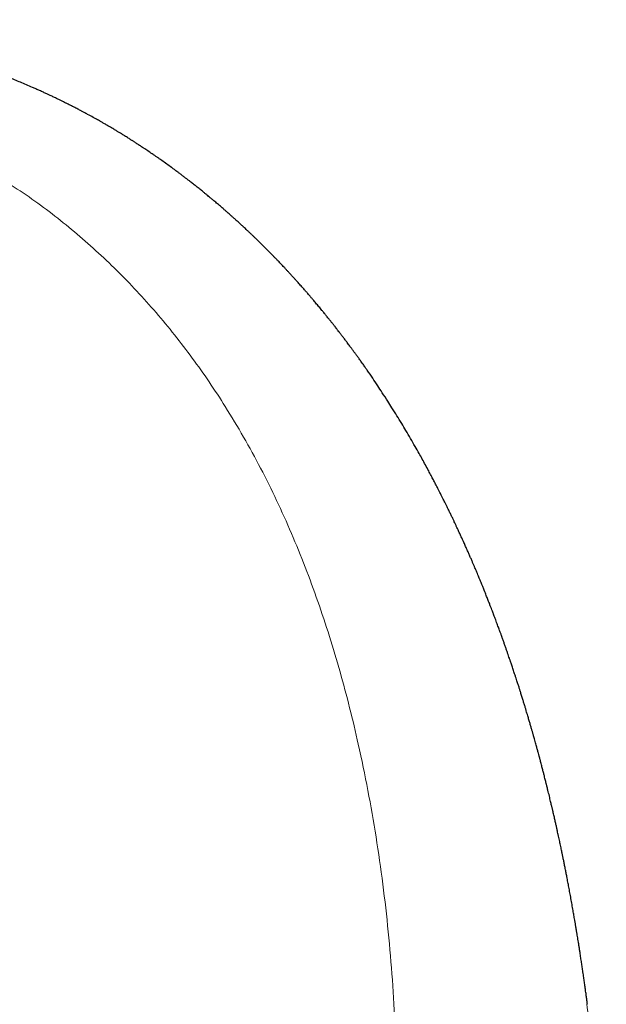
# Model space of a CAD drawing. Header units: millimetres. Extents: x 8 to 536, y 12 to 375.
# Tile 37 of 114: x 497 to 505, y 180 to 194. Entities that reach past the tile are written whole.
import ezdxf

# ---------------------------------------------------------------- set-up
doc = ezdxf.new("R2010")
doc.units = ezdxf.units.MM

msp = doc.modelspace()

# ---------------------------------------------------------------- linework, layer by layer
at = {"color": 7, "linetype": 'Continuous', "lineweight": 30}
for points, knots in [([(497.932, 192.925), (497.919, 192.932), (497.895, 192.946), (497.861, 192.966), (497.832, 192.982), (497.808, 192.995), (497.789, 193.006), (497.751, 193.027), (497.71, 193.049), (497.668, 193.072), (497.645, 193.084), (497.626, 193.095), (497.608, 193.104), (497.589, 193.114), (497.566, 193.126), (497.539, 193.14), (497.51, 193.155), (497.479, 193.171), (497.449, 193.186), (497.423, 193.2), (497.401, 193.21), (497.383, 193.219), (497.362, 193.23), (497.333, 193.245), (497.294, 193.263), (497.25, 193.285), (497.203, 193.307), (497.158, 193.328), (497.114, 193.349), (497.067, 193.371), (497.016, 193.394), (496.965, 193.417), (496.903, 193.444), (496.83, 193.476), (496.746, 193.511), (496.661, 193.546), (496.572, 193.583), (496.502, 193.61), (496.452, 193.63), (496.426, 193.639), (496.402, 193.649), (496.378, 193.658), (496.353, 193.667), (496.324, 193.678), (496.292, 193.69), (496.256, 193.703), (496.218, 193.717), (496.18, 193.73), (496.147, 193.742), (496.12, 193.751), (496.094, 193.76), (496.063, 193.771), (496.025, 193.784), (495.982, 193.798), (495.94, 193.812), (495.899, 193.826), (495.863, 193.837), (495.836, 193.846), (495.815, 193.853), (495.796, 193.859), (495.774, 193.866), (495.748, 193.874), (495.718, 193.883), (495.688, 193.892), (495.657, 193.901), (495.628, 193.91), (495.602, 193.918), (495.582, 193.924), (495.565, 193.929), (495.548, 193.933), (495.529, 193.939), (495.502, 193.946), (495.467, 193.956), (495.423, 193.969), (495.374, 193.982), (495.329, 193.994), (495.291, 194.004), (495.265, 194.011), (495.242, 194.017), (495.217, 194.024), (495.188, 194.031), (495.157, 194.039), (495.122, 194.047), (495.086, 194.056), (495.05, 194.065), (495.016, 194.073), (494.988, 194.08), (494.958, 194.086), (494.924, 194.094), (494.883, 194.104), (494.838, 194.113), (494.794, 194.123), (494.751, 194.132), (494.709, 194.141), (494.655, 194.152), (494.589, 194.165), (494.509, 194.181), (494.427, 194.196), (494.358, 194.208), (494.305, 194.218), (494.269, 194.224), (494.235, 194.229), (494.204, 194.234), (494.176, 194.239), (494.148, 194.243), (494.116, 194.248), (494.078, 194.254), (494.037, 194.26), (493.995, 194.267), (493.955, 194.272), (493.921, 194.277), (493.894, 194.281), (493.87, 194.284), (493.841, 194.288), (493.801, 194.293), (493.752, 194.299), (493.701, 194.305), (493.655, 194.311), (493.616, 194.315), (493.584, 194.319), (493.556, 194.322), (493.527, 194.325), (493.491, 194.329), (493.448, 194.333), (493.403, 194.337), (493.357, 194.342), (493.315, 194.345), (493.28, 194.348), (493.253, 194.351), (493.232, 194.352), (493.211, 194.354), (493.188, 194.356), (493.161, 194.358), (493.131, 194.36), (493.1, 194.362), (493.068, 194.365), (493.036, 194.367), (493.008, 194.369), (492.987, 194.37), (492.968, 194.371), (492.95, 194.372), (492.925, 194.374), (492.89, 194.376), (492.846, 194.378), (492.797, 194.38), (492.752, 194.382), (492.713, 194.384), (492.685, 194.385), (492.664, 194.386), (492.647, 194.386), (492.631, 194.387), (492.609, 194.388), (492.58, 194.389), (492.542, 194.39), (492.504, 194.391), (492.467, 194.392), (492.432, 194.392), (492.398, 194.393), (492.368, 194.393), (492.341, 194.394), (492.315, 194.394), (492.289, 194.394), (492.258, 194.394), (492.223, 194.395), (492.183, 194.395), (492.143, 194.395), (492.103, 194.394), (492.065, 194.394), (492.033, 194.394), (492.004, 194.394), (491.976, 194.393), (491.944, 194.393), (491.909, 194.392), (491.854, 194.391), (491.783, 194.389), (491.699, 194.387), (491.614, 194.383), (491.528, 194.38), (491.439, 194.375), (491.353, 194.371), (491.271, 194.366), (491.185, 194.36), (491.093, 194.353), (490.993, 194.345), (490.894, 194.337), (490.809, 194.329), (490.738, 194.322), (490.676, 194.316), (490.611, 194.309), (490.549, 194.302), (490.486, 194.295), (490.423, 194.288), (490.354, 194.279), (490.283, 194.27), (490.213, 194.261), (490.146, 194.252), (490.08, 194.243), (490.011, 194.233), (489.949, 194.224), (489.897, 194.216), (489.859, 194.21), (489.825, 194.205), (489.793, 194.2), (489.758, 194.194), (489.718, 194.188), (489.676, 194.181), (489.625, 194.172), (489.57, 194.163), (489.51, 194.153), (489.453, 194.142), (489.391, 194.131), (489.323, 194.119), (489.249, 194.105), (489.176, 194.091), (489.107, 194.077), (489.037, 194.063), (488.924, 194.04), (488.771, 194.007), (488.572, 193.962), (488.379, 193.917), (488.178, 193.867), (488.036, 193.831), (487.944, 193.807), (487.912, 193.798), (487.878, 193.789), (487.842, 193.779), (487.801, 193.768), (487.76, 193.757), (487.719, 193.746), (487.68, 193.735), (487.642, 193.724), (487.608, 193.714), (487.581, 193.707), (487.559, 193.701), (487.538, 193.695), (487.512, 193.687), (487.48, 193.678), (487.442, 193.667), (487.406, 193.656), (487.371, 193.646), (487.34, 193.637), (487.307, 193.627), (487.275, 193.618), (487.248, 193.609), (487.222, 193.602), (487.195, 193.594), (487.16, 193.583), (487.117, 193.57), (487.069, 193.555), (487.018, 193.539), (486.967, 193.523), (486.913, 193.506), (486.861, 193.489), (486.811, 193.473), (486.768, 193.459), (486.728, 193.446), (486.692, 193.434), (486.655, 193.422), (486.621, 193.411), (486.585, 193.399), (486.548, 193.386), (486.51, 193.373), (486.474, 193.361), (486.443, 193.351), (486.415, 193.341), (486.388, 193.332), (486.36, 193.322), (486.327, 193.311), (486.279, 193.294), (486.215, 193.271), (486.151, 193.249), (486.102, 193.231), (486.072, 193.22), (486.049, 193.212), (486.027, 193.204), (486.002, 193.195), (485.967, 193.182), (485.926, 193.167), (485.881, 193.15), (485.835, 193.133), (485.79, 193.117), (485.746, 193.1), (485.704, 193.084), (485.667, 193.07), (485.64, 193.06), (485.621, 193.052), (485.607, 193.047), (485.59, 193.041), (485.568, 193.032), (485.541, 193.022), (485.512, 193.01), (485.472, 192.995), (485.424, 192.976), (485.372, 192.956), (485.327, 192.938), (485.287, 192.922), (485.256, 192.909), (485.229, 192.898), (485.204, 192.888), (485.173, 192.876), (485.136, 192.861), (485.098, 192.845), (485.062, 192.83), (485.019, 192.813), (484.972, 192.793), (484.922, 192.772), (484.878, 192.754), (484.845, 192.74), (484.822, 192.73), (484.807, 192.724), (484.794, 192.718), (484.782, 192.713), (484.77, 192.708), (484.756, 192.702), (484.737, 192.694), (484.713, 192.684), (484.687, 192.673), (484.659, 192.661), (484.625, 192.646), (484.585, 192.629), (484.538, 192.608), (484.494, 192.589), (484.454, 192.571), (484.417, 192.555), (484.379, 192.538), (484.335, 192.518), (484.283, 192.495), (484.227, 192.47), (484.167, 192.443), (484.104, 192.414), (484.04, 192.385), (483.983, 192.358), (483.93, 192.333), (483.88, 192.31), (483.839, 192.291), (483.803, 192.274), (483.772, 192.259), (483.736, 192.242), (483.696, 192.223), (483.658, 192.205), (483.625, 192.189), (483.599, 192.177), (483.578, 192.166), (483.562, 192.158), (483.55, 192.153), (483.541, 192.148), (483.526, 192.141), (483.503, 192.13), (483.468, 192.113), (483.426, 192.092), (483.376, 192.068), (483.32, 192.04), (483.27, 192.015), (483.229, 191.995), (483.198, 191.979), (483.166, 191.963), (483.135, 191.947), (483.106, 191.933), (483.083, 191.921), (483.066, 191.913), (483.053, 191.906), (483.039, 191.899), (483.024, 191.891), (483.003, 191.88), (482.974, 191.866), (482.939, 191.848), (482.901, 191.828), (482.862, 191.808), (482.823, 191.788), (482.782, 191.767), (482.743, 191.746), (482.705, 191.727), (482.675, 191.711), (482.652, 191.699), (482.634, 191.689), (482.615, 191.679), (482.59, 191.665), (482.546, 191.642), (482.489, 191.612), (482.424, 191.577), (482.366, 191.546), (482.314, 191.518), (482.267, 191.492), (482.228, 191.471), (482.198, 191.454), (482.177, 191.443), (482.163, 191.435), (482.149, 191.428), (482.131, 191.417), (482.105, 191.403), (482.064, 191.381), (482.013, 191.352), (481.957, 191.321), (481.907, 191.293), (481.862, 191.268), (481.819, 191.244), (481.757, 191.208), (481.672, 191.16), (481.578, 191.106), (481.495, 191.058), (481.435, 191.023), (481.384, 190.993), (481.346, 190.971), (481.316, 190.954), (481.295, 190.941), (481.281, 190.933), (481.27, 190.926), (481.259, 190.92), (481.245, 190.912), (481.229, 190.902), (481.205, 190.888), (481.17, 190.867), (481.125, 190.841), (481.075, 190.81), (481.02, 190.777), (480.972, 190.749), (480.932, 190.724), (480.901, 190.705), (480.87, 190.687), (480.844, 190.671), (480.823, 190.658), (480.807, 190.648), (480.792, 190.639), (480.773, 190.628), (480.748, 190.613), (480.717, 190.593), (480.682, 190.572), (480.646, 190.549), (480.61, 190.527), (480.569, 190.502), (480.522, 190.473), (480.471, 190.441), (480.426, 190.412), (480.388, 190.388), (480.355, 190.368), (480.323, 190.347), (480.291, 190.327), (480.257, 190.306), (480.225, 190.285), (480.195, 190.266), (480.169, 190.25), (480.145, 190.234), (480.116, 190.215), (480.081, 190.193), (480.042, 190.168), (480.001, 190.141), (479.952, 190.11), (479.898, 190.075), (479.84, 190.037), (479.785, 190.001), (479.73, 189.964), (479.673, 189.927), (479.614, 189.888), (479.562, 189.854), (479.52, 189.825), (479.489, 189.805), (479.462, 189.787), (479.437, 189.77), (479.409, 189.751), (479.377, 189.729), (479.343, 189.707), (479.31, 189.684), (479.279, 189.663), (479.251, 189.644), (479.227, 189.628), (479.204, 189.612), (479.175, 189.592), (479.137, 189.567), (479.091, 189.535), (479.044, 189.503), (478.998, 189.471), (478.953, 189.44), (478.911, 189.41), (478.871, 189.383), (478.833, 189.356), (478.796, 189.33), (478.755, 189.302), (478.711, 189.271), (478.667, 189.24), (478.629, 189.214), (478.599, 189.192), (478.574, 189.175), (478.553, 189.159), (478.534, 189.146), (478.516, 189.133), (478.497, 189.119), (478.475, 189.104), (478.451, 189.087), (478.426, 189.069), (478.398, 189.049), (478.369, 189.029), (478.342, 189.009), (478.318, 188.991), (478.296, 188.976), (478.275, 188.961), (478.251, 188.943), (478.224, 188.924), (478.178, 188.891), (478.116, 188.845), (478.038, 188.789), (477.963, 188.734), (477.901, 188.688), (477.848, 188.649), (477.802, 188.615), (477.756, 188.581), (477.712, 188.548), (477.673, 188.519), (477.642, 188.496), (477.619, 188.478), (477.6, 188.464), (477.58, 188.449), (477.557, 188.432), (477.529, 188.411), (477.501, 188.39), (477.473, 188.368), (477.446, 188.348), (477.42, 188.329), (477.399, 188.312), (477.38, 188.298), (477.358, 188.282), (477.331, 188.261), (477.296, 188.234), (477.259, 188.206), (477.222, 188.178), (477.185, 188.15), (477.15, 188.122), (477.113, 188.094), (477.076, 188.066), (477.037, 188.036), (476.998, 188.006), (476.957, 187.974), (476.912, 187.938), (476.864, 187.901), (476.818, 187.866), (476.779, 187.835), (476.746, 187.809), (476.718, 187.787), (476.695, 187.769), (476.672, 187.751), (476.646, 187.73), (476.616, 187.707), (476.584, 187.681), (476.55, 187.654), (476.518, 187.629), (476.49, 187.607), (476.465, 187.587), (476.44, 187.566), (476.41, 187.543), (476.377, 187.517), (476.344, 187.49), (476.31, 187.463), (476.267, 187.428), (476.214, 187.386), (476.153, 187.336), (476.104, 187.296), (476.064, 187.264), (476.033, 187.238), (475.998, 187.21), (475.962, 187.181), (475.927, 187.152), (475.895, 187.126), (475.866, 187.102), (475.841, 187.081), (475.819, 187.063), (475.799, 187.047), (475.78, 187.031), (475.758, 187.013), (475.733, 186.993), (475.708, 186.971), (475.682, 186.95), (475.654, 186.927), (475.627, 186.905), (475.603, 186.885), (475.583, 186.868), (475.565, 186.853), (475.541, 186.833), (475.509, 186.806), (475.47, 186.773), (475.428, 186.738), (475.386, 186.703), (475.345, 186.668), (475.306, 186.635), (475.27, 186.605), (475.239, 186.578), (475.21, 186.554), (475.181, 186.529), (475.145, 186.499), (475.105, 186.464), (475.064, 186.429), (475.029, 186.399), (475, 186.375), (474.977, 186.355), (474.955, 186.336), (474.93, 186.315), (474.897, 186.286), (474.855, 186.25), (474.807, 186.208), (474.759, 186.166), (474.713, 186.127), (474.672, 186.091), (474.638, 186.061), (474.611, 186.037), (474.588, 186.017), (474.563, 185.996), (474.535, 185.971), (474.504, 185.944), (474.471, 185.915), (474.439, 185.886), (474.409, 185.86), (474.38, 185.834), (474.348, 185.806), (474.31, 185.772), (474.267, 185.734), (474.223, 185.695), (474.181, 185.657), (474.142, 185.622), (474.106, 185.59), (474.07, 185.558), (474.033, 185.525), (473.995, 185.49), (473.956, 185.455), (473.919, 185.422), (473.883, 185.389), (473.851, 185.36), (473.82, 185.332), (473.788, 185.303), (473.755, 185.273), (473.724, 185.244), (473.694, 185.217), (473.664, 185.189), (473.631, 185.159), (473.596, 185.128), (473.56, 185.094), (473.524, 185.061), (473.491, 185.03), (473.459, 185.001), (473.428, 184.972), (473.393, 184.94), (473.356, 184.905), (473.314, 184.867), (473.27, 184.826), (473.226, 184.785), (473.163, 184.726), (473.076, 184.644), (472.966, 184.54), (472.852, 184.432), (472.738, 184.324), (472.626, 184.216), (472.511, 184.106), (472.427, 184.025), (472.372, 183.971), (472.346, 183.946), (472.318, 183.919), (472.287, 183.888), (472.256, 183.858), (472.228, 183.831), (472.203, 183.807), (472.18, 183.784), (472.159, 183.763), (472.137, 183.742), (472.116, 183.722), (472.094, 183.7), (472.072, 183.679), (472.054, 183.661), (472.04, 183.647), (472.027, 183.634), (472.013, 183.62), (471.998, 183.605), (471.984, 183.592), (471.971, 183.579), (471.957, 183.565), (471.939, 183.548), (471.922, 183.53), (471.906, 183.514), (471.887, 183.496), (471.865, 183.475), (471.846, 183.455), (471.831, 183.441), (471.819, 183.428), (471.802, 183.412), (471.78, 183.39), (471.764, 183.374), (471.755, 183.365)], [0, 0, 0, 0, 0.001643, 0.00306, 0.00425, 0.005215, 0.005969, 0.006671, 0.009902, 0.01098, 0.011915, 0.012706, 0.013354, 0.014071, 0.015016, 0.016162, 0.017369, 0.018613, 0.019893, 0.021012, 0.021863, 0.022489, 0.023184, 0.024471, 0.026032, 0.027808, 0.029788, 0.031688, 0.033203, 0.035123, 0.037231, 0.039278, 0.041234, 0.044634, 0.047863, 0.051147, 0.054613, 0.05834, 0.059394, 0.060389, 0.061324, 0.062198, 0.063151, 0.064304, 0.065593, 0.0668, 0.068501, 0.069961, 0.071205, 0.072245, 0.073057, 0.074205, 0.075801, 0.077455, 0.079084, 0.080688, 0.082147, 0.083092, 0.08386, 0.084495, 0.08529, 0.086296, 0.08745, 0.088666, 0.089782, 0.090935, 0.091929, 0.092696, 0.093261, 0.093866, 0.094575, 0.095387, 0.096866, 0.098533, 0.100377, 0.102379, 0.103606, 0.104525, 0.105303, 0.106217, 0.107324, 0.108511, 0.109748, 0.111128, 0.112536, 0.113787, 0.114847, 0.115748, 0.117059, 0.118637, 0.120326, 0.121957, 0.123531, 0.125062, 0.126557, 0.129468, 0.132334, 0.135344, 0.138514, 0.139821, 0.141163, 0.142447, 0.143563, 0.14451, 0.145476, 0.146636, 0.147992, 0.149587, 0.151108, 0.152555, 0.15388, 0.154763, 0.155533, 0.156524, 0.157835, 0.159894, 0.161749, 0.163397, 0.164825, 0.166003, 0.166855, 0.167804, 0.169155, 0.170733, 0.172353, 0.174013, 0.175689, 0.176836, 0.17778, 0.178523, 0.179167, 0.179982, 0.180979, 0.182105, 0.183173, 0.184317, 0.185513, 0.186522, 0.187287, 0.187848, 0.188468, 0.189197, 0.190564, 0.192157, 0.1939, 0.195791, 0.196986, 0.197989, 0.198736, 0.199267, 0.199824, 0.200452, 0.20158, 0.202893, 0.204438, 0.205607, 0.206883, 0.208152, 0.209212, 0.210088, 0.210975, 0.211909, 0.212889, 0.214254, 0.215649, 0.217072, 0.218523, 0.21988, 0.221043, 0.221965, 0.22292, 0.224036, 0.225311, 0.226631, 0.229833, 0.232745, 0.235552, 0.238727, 0.241872, 0.24489, 0.247754, 0.25055, 0.253919, 0.257462, 0.26108, 0.264282, 0.26635, 0.268571, 0.270847, 0.273106, 0.275153, 0.277366, 0.279796, 0.282321, 0.284855, 0.287144, 0.289362, 0.291803, 0.294387, 0.29588, 0.297238, 0.298396, 0.299421, 0.300628, 0.302056, 0.3036, 0.305094, 0.307337, 0.309436, 0.311373, 0.313344, 0.315905, 0.318555, 0.32117, 0.323503, 0.325891, 0.328485, 0.335373, 0.342044, 0.349427, 0.355788, 0.363208, 0.364458, 0.365517, 0.366677, 0.367978, 0.369416, 0.370987, 0.372314, 0.373724, 0.37517, 0.376387, 0.377328, 0.377994, 0.378694, 0.379613, 0.380753, 0.382095, 0.383587, 0.384643, 0.385763, 0.386946, 0.388144, 0.389131, 0.389878, 0.390818, 0.39203, 0.393595, 0.395385, 0.397194, 0.399019, 0.40086, 0.402864, 0.404634, 0.40614, 0.407449, 0.408904, 0.410063, 0.411304, 0.41259, 0.41392, 0.415294, 0.416621, 0.41773, 0.418692, 0.419569, 0.42059, 0.421755, 0.423065, 0.425691, 0.428665, 0.429918, 0.431001, 0.431831, 0.432418, 0.433339, 0.434571, 0.436112, 0.437777, 0.439417, 0.441034, 0.442625, 0.444185, 0.445542, 0.446626, 0.447115, 0.447554, 0.448152, 0.448941, 0.449921, 0.451032, 0.452094, 0.454277, 0.456146, 0.457717, 0.459146, 0.460472, 0.461172, 0.462004, 0.463155, 0.464573, 0.465966, 0.46729, 0.468545, 0.470573, 0.472389, 0.473985, 0.475343, 0.475958, 0.476508, 0.476992, 0.47741, 0.47777, 0.478297, 0.478965, 0.479833, 0.480862, 0.481871, 0.482837, 0.484612, 0.486221, 0.487925, 0.489407, 0.490669, 0.491917, 0.493561, 0.495544, 0.497578, 0.499644, 0.502152, 0.504486, 0.506629, 0.508514, 0.51027, 0.512097, 0.513092, 0.514212, 0.515516, 0.517005, 0.518679, 0.519699, 0.520677, 0.52147, 0.522075, 0.522492, 0.522771, 0.523076, 0.52408, 0.525367, 0.526939, 0.528782, 0.530864, 0.533183, 0.534278, 0.535419, 0.536606, 0.537837, 0.538935, 0.539792, 0.54038, 0.54081, 0.541296, 0.541857, 0.542494, 0.543687, 0.545045, 0.54645, 0.547894, 0.549375, 0.550867, 0.552396, 0.553834, 0.555023, 0.555795, 0.556406, 0.557033, 0.557971, 0.559224, 0.561906, 0.564401, 0.566506, 0.568455, 0.570232, 0.571733, 0.57294, 0.573571, 0.574076, 0.574502, 0.575172, 0.576146, 0.577424, 0.579779, 0.581896, 0.583758, 0.585405, 0.587006, 0.588584, 0.592473, 0.596665, 0.599203, 0.601957, 0.603486, 0.605017, 0.606244, 0.606949, 0.607449, 0.607803, 0.608228, 0.608745, 0.609353, 0.610053, 0.611526, 0.613278, 0.61521, 0.617301, 0.619551, 0.620714, 0.621916, 0.623137, 0.624173, 0.624968, 0.62552, 0.626031, 0.626659, 0.627679, 0.628908, 0.630301, 0.631689, 0.633055, 0.634398, 0.636462, 0.638469, 0.640303, 0.641691, 0.642892, 0.644061, 0.645409, 0.646611, 0.647942, 0.649164, 0.650077, 0.650943, 0.652046, 0.653414, 0.654971, 0.656578, 0.658233, 0.660667, 0.662855, 0.664979, 0.667113, 0.669318, 0.67165, 0.674022, 0.675353, 0.676592, 0.677623, 0.678508, 0.679591, 0.680911, 0.682287, 0.683546, 0.684801, 0.685932, 0.686867, 0.687669, 0.688599, 0.690303, 0.692126, 0.694013, 0.695858, 0.697598, 0.699276, 0.700939, 0.702333, 0.703757, 0.70534, 0.707209, 0.708989, 0.710564, 0.711657, 0.712629, 0.713483, 0.714219, 0.71487, 0.715664, 0.716496, 0.717449, 0.718478, 0.719578, 0.72075, 0.721897, 0.722843, 0.723651, 0.72446, 0.72542, 0.726524, 0.727668, 0.73093, 0.734047, 0.73698, 0.739911, 0.741532, 0.743429, 0.745377, 0.747145, 0.74873, 0.750072, 0.750892, 0.751575, 0.752337, 0.753289, 0.754415, 0.755662, 0.756725, 0.757861, 0.758932, 0.759814, 0.760508, 0.761183, 0.762432, 0.763906, 0.765412, 0.76692, 0.768422, 0.769875, 0.771272, 0.772859, 0.774428, 0.776001, 0.777612, 0.779449, 0.781609, 0.783456, 0.78505, 0.786403, 0.787546, 0.788482, 0.789287, 0.790348, 0.791623, 0.792966, 0.794366, 0.795766, 0.796911, 0.797802, 0.798844, 0.800102, 0.80148, 0.802863, 0.804249, 0.805626, 0.808245, 0.810736, 0.813205, 0.814397, 0.815659, 0.817127, 0.81871, 0.820167, 0.821502, 0.822696, 0.82375, 0.824664, 0.825437, 0.826168, 0.827095, 0.828225, 0.829217, 0.830292, 0.831448, 0.832648, 0.833672, 0.834487, 0.835172, 0.835961, 0.837479, 0.839167, 0.840911, 0.842706, 0.844465, 0.846125, 0.847619, 0.848916, 0.850083, 0.851202, 0.852686, 0.854544, 0.856297, 0.857889, 0.858988, 0.859927, 0.860796, 0.86183, 0.863037, 0.864994, 0.867101, 0.869198, 0.871123, 0.87288, 0.874462, 0.875437, 0.87634, 0.877384, 0.878608, 0.879941, 0.881332, 0.882787, 0.884078, 0.885131, 0.886558, 0.888153, 0.890045, 0.892019, 0.89379, 0.895468, 0.897056, 0.898446, 0.900012, 0.901841, 0.903388, 0.905027, 0.906622, 0.907986, 0.909197, 0.910621, 0.912141, 0.913462, 0.914654, 0.915975, 0.917426, 0.918902, 0.920481, 0.92213, 0.923589, 0.92481, 0.926248, 0.927684, 0.929312, 0.931123, 0.933078, 0.93508, 0.936896, 0.941302, 0.946489, 0.951377, 0.956276, 0.961471, 0.966203, 0.971391, 0.972604, 0.973544, 0.974786, 0.976324, 0.977705, 0.978917, 0.980066, 0.980977, 0.981956, 0.982918, 0.983806, 0.984766, 0.985843, 0.986747, 0.987201, 0.987727, 0.988416, 0.989147, 0.989727, 0.990221, 0.990859, 0.991691, 0.992519, 0.993229, 0.993822, 0.995044, 0.996105, 0.996464, 0.997007, 0.997777, 0.998775, 1, 1, 1, 1]), ([(504.745, 180.497), (504.743, 180.51), (504.74, 180.533), (504.736, 180.562), (504.733, 180.584), (504.731, 180.6), (504.728, 180.62), (504.725, 180.648), (504.72, 180.68), (504.716, 180.712), (504.711, 180.743), (504.707, 180.776), (504.702, 180.81), (504.697, 180.843), (504.693, 180.877), (504.687, 180.914), (504.682, 180.952), (504.677, 180.987), (504.67, 181.031), (504.662, 181.087), (504.651, 181.156), (504.642, 181.22), (504.633, 181.277), (504.625, 181.325), (504.618, 181.372), (504.611, 181.414), (504.605, 181.452), (504.599, 181.491), (504.591, 181.535), (504.583, 181.585), (504.575, 181.635), (504.567, 181.681), (504.558, 181.73), (504.548, 181.789), (504.535, 181.864), (504.52, 181.946), (504.505, 182.029), (504.491, 182.109), (504.476, 182.184), (504.464, 182.247), (504.454, 182.302), (504.444, 182.354), (504.432, 182.411), (504.421, 182.469), (504.41, 182.523), (504.401, 182.566), (504.395, 182.598), (504.39, 182.621), (504.385, 182.646), (504.379, 182.674), (504.372, 182.707), (504.365, 182.742), (504.357, 182.777), (504.349, 182.814), (504.341, 182.852), (504.333, 182.89), (504.325, 182.924), (504.319, 182.952), (504.314, 182.976), (504.309, 182.999), (504.303, 183.024), (504.297, 183.05), (504.291, 183.077), (504.285, 183.106), (504.278, 183.137), (504.27, 183.168), (504.264, 183.198), (504.257, 183.224), (504.253, 183.245), (504.248, 183.264), (504.244, 183.284), (504.238, 183.306), (504.232, 183.333), (504.222, 183.376), (504.207, 183.438), (504.192, 183.501), (504.18, 183.547), (504.174, 183.573), (504.169, 183.593), (504.164, 183.611), (504.159, 183.63), (504.153, 183.655), (504.145, 183.686), (504.136, 183.724), (504.124, 183.769), (504.11, 183.822), (504.098, 183.87), (504.088, 183.908), (504.081, 183.934), (504.076, 183.953), (504.07, 183.975), (504.062, 184.004), (504.052, 184.043), (504.039, 184.09), (504.027, 184.133), (504.016, 184.173), (504.007, 184.207), (503.998, 184.24), (503.989, 184.27), (503.983, 184.293), (503.978, 184.311), (503.973, 184.328), (503.968, 184.346), (503.96, 184.373), (503.949, 184.411), (503.935, 184.46), (503.919, 184.514), (503.905, 184.564), (503.892, 184.605), (503.883, 184.634), (503.877, 184.657), (503.87, 184.677), (503.864, 184.7), (503.854, 184.732), (503.841, 184.775), (503.824, 184.828), (503.808, 184.881), (503.793, 184.929), (503.781, 184.967), (503.771, 184.997), (503.763, 185.023), (503.754, 185.05), (503.743, 185.083), (503.731, 185.121), (503.719, 185.157), (503.708, 185.191), (503.698, 185.222), (503.687, 185.254), (503.677, 185.284), (503.668, 185.311), (503.661, 185.332), (503.655, 185.349), (503.65, 185.365), (503.642, 185.387), (503.632, 185.417), (503.619, 185.455), (503.604, 185.497), (503.589, 185.542), (503.572, 185.588), (503.558, 185.627), (503.548, 185.657), (503.541, 185.677), (503.535, 185.693), (503.529, 185.71), (503.522, 185.73), (503.514, 185.751), (503.505, 185.777), (503.494, 185.805), (503.483, 185.837), (503.47, 185.87), (503.457, 185.905), (503.444, 185.94), (503.432, 185.973), (503.422, 185.999), (503.413, 186.022), (503.403, 186.049), (503.389, 186.084), (503.374, 186.125), (503.359, 186.164), (503.345, 186.197), (503.334, 186.225), (503.323, 186.254), (503.312, 186.283), (503.301, 186.309), (503.293, 186.329), (503.287, 186.345), (503.28, 186.361), (503.272, 186.381), (503.262, 186.407), (503.25, 186.436), (503.238, 186.466), (503.225, 186.496), (503.213, 186.526), (503.199, 186.56), (503.185, 186.594), (503.171, 186.626), (503.159, 186.654), (503.15, 186.675), (503.142, 186.694), (503.131, 186.719), (503.116, 186.755), (503.097, 186.799), (503.076, 186.847), (503.057, 186.891), (503.04, 186.929), (503.027, 186.959), (503.014, 186.987), (503.001, 187.016), (502.985, 187.052), (502.965, 187.095), (502.943, 187.143), (502.921, 187.191), (502.9, 187.235), (502.883, 187.273), (502.866, 187.309), (502.848, 187.346), (502.828, 187.389), (502.805, 187.436), (502.783, 187.482), (502.761, 187.526), (502.742, 187.564), (502.726, 187.598), (502.709, 187.631), (502.691, 187.666), (502.667, 187.715), (502.637, 187.774), (502.604, 187.838), (502.572, 187.899), (502.539, 187.961), (502.502, 188.031), (502.459, 188.11), (502.415, 188.192), (502.366, 188.279), (502.312, 188.375), (502.25, 188.483), (502.187, 188.591), (502.122, 188.699), (502.056, 188.806), (501.991, 188.912), (501.922, 189.02), (501.855, 189.123), (501.784, 189.231), (501.714, 189.336), (501.66, 189.415), (501.626, 189.463), (501.614, 189.48), (501.602, 189.498), (501.587, 189.519), (501.569, 189.545), (501.545, 189.578), (501.519, 189.615), (501.491, 189.653), (501.469, 189.684), (501.451, 189.708), (501.438, 189.726), (501.426, 189.742), (501.416, 189.757), (501.405, 189.771), (501.391, 189.789), (501.375, 189.812), (501.352, 189.842), (501.325, 189.878), (501.294, 189.918), (501.266, 189.956), (501.241, 189.988), (501.222, 190.012), (501.206, 190.033), (501.188, 190.057), (501.166, 190.084), (501.142, 190.115), (501.118, 190.145), (501.095, 190.174), (501.075, 190.198), (501.058, 190.219), (501.042, 190.239), (501.022, 190.263), (501, 190.29), (500.978, 190.317), (500.957, 190.343), (500.935, 190.368), (500.914, 190.394), (500.894, 190.418), (500.875, 190.44), (500.861, 190.457), (500.849, 190.471), (500.837, 190.485), (500.823, 190.501), (500.808, 190.518), (500.787, 190.543), (500.759, 190.575), (500.723, 190.616), (500.69, 190.653), (500.663, 190.683), (500.646, 190.703), (500.631, 190.719), (500.618, 190.734), (500.604, 190.75), (500.588, 190.767), (500.568, 190.789), (500.545, 190.814), (500.519, 190.842), (500.492, 190.871), (500.467, 190.898), (500.444, 190.922), (500.424, 190.943), (500.404, 190.964), (500.381, 190.988), (500.356, 191.015), (500.329, 191.042), (500.292, 191.08), (500.246, 191.127), (500.189, 191.184), (500.143, 191.229), (500.109, 191.263), (500.085, 191.286), (500.06, 191.311), (500.031, 191.338), (500.002, 191.367), (499.972, 191.395), (499.945, 191.421), (499.919, 191.445), (499.897, 191.466), (499.878, 191.482), (499.863, 191.497), (499.845, 191.513), (499.819, 191.537), (499.787, 191.566), (499.752, 191.597), (499.719, 191.627), (499.69, 191.653), (499.665, 191.675), (499.645, 191.692), (499.629, 191.706), (499.612, 191.721), (499.591, 191.739), (499.566, 191.761), (499.539, 191.784), (499.513, 191.806), (499.488, 191.827), (499.466, 191.846), (499.448, 191.861), (499.431, 191.875), (499.411, 191.892), (499.386, 191.913), (499.356, 191.937), (499.327, 191.961), (499.3, 191.982), (499.277, 192.001), (499.253, 192.021), (499.23, 192.039), (499.207, 192.057), (499.186, 192.074), (499.162, 192.092), (499.135, 192.113), (499.106, 192.136), (499.074, 192.16), (499.039, 192.187), (499.004, 192.214), (498.97, 192.239), (498.939, 192.263), (498.908, 192.285), (498.864, 192.317), (498.808, 192.358), (498.754, 192.397), (498.711, 192.427), (498.68, 192.449), (498.649, 192.47), (498.617, 192.492), (498.588, 192.512), (498.559, 192.532), (498.53, 192.551), (498.5, 192.571), (498.47, 192.592), (498.44, 192.611), (498.414, 192.629), (498.39, 192.644), (498.369, 192.657), (498.352, 192.669), (498.336, 192.679), (498.322, 192.687), (498.309, 192.696), (498.295, 192.705), (498.276, 192.717), (498.253, 192.731), (498.228, 192.747), (498.203, 192.762), (498.18, 192.777), (498.158, 192.79), (498.138, 192.802), (498.122, 192.813), (498.107, 192.821), (498.092, 192.831), (498.072, 192.842), (498.046, 192.858), (498.014, 192.877), (497.975, 192.9), (497.947, 192.916), (497.932, 192.925)], [0, 0, 0, 0, 0.00249, 0.004406, 0.005749, 0.006597, 0.007473, 0.009573, 0.011868, 0.013665, 0.015535, 0.017756, 0.019927, 0.022045, 0.024073, 0.026511, 0.029086, 0.03135, 0.03335, 0.037587, 0.042063, 0.046811, 0.049862, 0.053165, 0.056257, 0.058927, 0.061358, 0.063681, 0.066547, 0.070062, 0.073416, 0.076438, 0.07907, 0.082967, 0.088088, 0.093713, 0.099293, 0.104512, 0.109504, 0.114161, 0.117013, 0.120432, 0.124449, 0.128371, 0.132021, 0.135307, 0.136951, 0.138373, 0.13992, 0.14184, 0.144109, 0.146454, 0.148804, 0.151159, 0.153856, 0.156502, 0.158793, 0.160682, 0.162171, 0.163571, 0.165362, 0.167046, 0.168885, 0.170835, 0.172896, 0.175067, 0.177196, 0.178941, 0.180356, 0.181464, 0.182763, 0.184299, 0.186071, 0.188073, 0.193164, 0.198628, 0.200807, 0.202578, 0.203914, 0.204947, 0.206116, 0.207909, 0.21, 0.212372, 0.215684, 0.219312, 0.223257, 0.225462, 0.227188, 0.228432, 0.229449, 0.23166, 0.23439, 0.237599, 0.241192, 0.24341, 0.245751, 0.248192, 0.25029, 0.251879, 0.252968, 0.254051, 0.255313, 0.256754, 0.259767, 0.263189, 0.266902, 0.270905, 0.273552, 0.275585, 0.276969, 0.278264, 0.279826, 0.281656, 0.285044, 0.288768, 0.292749, 0.296002, 0.298857, 0.300781, 0.302321, 0.304254, 0.306586, 0.309282, 0.312153, 0.314262, 0.316443, 0.318698, 0.320977, 0.322887, 0.324316, 0.325357, 0.326476, 0.327782, 0.330119, 0.332866, 0.335843, 0.338999, 0.342334, 0.345684, 0.34745, 0.348746, 0.349781, 0.350985, 0.35237, 0.353935, 0.355681, 0.357791, 0.360035, 0.362414, 0.364926, 0.367574, 0.370048, 0.371906, 0.373167, 0.375179, 0.377677, 0.380658, 0.384103, 0.385999, 0.38801, 0.390136, 0.392343, 0.394244, 0.395727, 0.396792, 0.397687, 0.399292, 0.401141, 0.403237, 0.405671, 0.407681, 0.409895, 0.412315, 0.414939, 0.417469, 0.419444, 0.420913, 0.422162, 0.423589, 0.426584, 0.429913, 0.433457, 0.43715, 0.439758, 0.44194, 0.443824, 0.445948, 0.448371, 0.451882, 0.455507, 0.459235, 0.462632, 0.465441, 0.467816, 0.470555, 0.473916, 0.477492, 0.48117, 0.484511, 0.487475, 0.489917, 0.492188, 0.49492, 0.498087, 0.503388, 0.508402, 0.512968, 0.517556, 0.522677, 0.529383, 0.535826, 0.541921, 0.549961, 0.558609, 0.567663, 0.575714, 0.584605, 0.593778, 0.601401, 0.611253, 0.619424, 0.628209, 0.63766, 0.63922, 0.64058, 0.641939, 0.643754, 0.646042, 0.648556, 0.652217, 0.655516, 0.658453, 0.660203, 0.661765, 0.663139, 0.664325, 0.665457, 0.66701, 0.669027, 0.671307, 0.674914, 0.678466, 0.68191, 0.684769, 0.686928, 0.68839, 0.690447, 0.6931, 0.695836, 0.698518, 0.701278, 0.703534, 0.705154, 0.706836, 0.709028, 0.711729, 0.714072, 0.716413, 0.718752, 0.721088, 0.723418, 0.725455, 0.727007, 0.728163, 0.729428, 0.730882, 0.732524, 0.734357, 0.737658, 0.741483, 0.745832, 0.748179, 0.750048, 0.751441, 0.752739, 0.754231, 0.755916, 0.757746, 0.760365, 0.7631, 0.765949, 0.768624, 0.770949, 0.772872, 0.774848, 0.777178, 0.779847, 0.782563, 0.785203, 0.791083, 0.796697, 0.802245, 0.804702, 0.806936, 0.809339, 0.812158, 0.815336, 0.818121, 0.820789, 0.823342, 0.825661, 0.827226, 0.82859, 0.830241, 0.832374, 0.835963, 0.839348, 0.842468, 0.845321, 0.847793, 0.849518, 0.850936, 0.852361, 0.854339, 0.856828, 0.859401, 0.861814, 0.864213, 0.866345, 0.867994, 0.869244, 0.871126, 0.873476, 0.876273, 0.879347, 0.881404, 0.883556, 0.885804, 0.888008, 0.889842, 0.891876, 0.893898, 0.896335, 0.899047, 0.901889, 0.904862, 0.908412, 0.911454, 0.914017, 0.916711, 0.919663, 0.925503, 0.93152, 0.934106, 0.936773, 0.939521, 0.942291, 0.94487, 0.947238, 0.949731, 0.952242, 0.95502, 0.957549, 0.959809, 0.9618, 0.963534, 0.965099, 0.966364, 0.967509, 0.968532, 0.969649, 0.971237, 0.973262, 0.975492, 0.977547, 0.979425, 0.981342, 0.983013, 0.984419, 0.985577, 0.986657, 0.988267, 0.990407, 0.993075, 0.996273, 1, 1, 1, 1])]:
    msp.add_open_spline(points, degree=3, knots=knots, dxfattribs=at)
at = {"color": 252, "linetype": 'Continuous', "lineweight": 0}
for points, knots in [([(496.187, 192.325), (496.416, 192.185), (496.874, 191.905), (497.512, 191.409), (498.111, 190.864), (498.666, 190.267), (499.177, 189.625), (499.674, 188.894), (500.145, 188.07), (500.579, 187.15), (500.951, 186.189), (501.264, 185.194), (501.542, 184.086), (501.775, 182.863), (501.947, 181.524), (502.044, 180.162), (502.073, 178.782), (502.038, 177.391), (501.945, 175.991), (501.797, 174.585), (501.578, 173.021), (501.273, 171.299), (500.863, 169.424), (500.38, 167.555), (499.829, 165.697), (499.212, 163.85), (498.49, 161.896), (497.65, 159.84), (496.683, 157.69), (495.641, 155.57), (494.528, 153.481), (493.349, 151.428), (492.105, 149.412), (490.797, 147.437), (489.426, 145.508), (487.992, 143.628), (486.579, 141.904), (485.199, 140.33), (483.863, 138.9), (482.485, 137.52), (481.066, 136.192), (479.604, 134.926), (478.432, 133.974), (477.739, 133.461), (477.558, 133.328)], [0, 0, 0, 0, 0.0137526, 0.0275053, 0.0412581, 0.0550101, 0.0687633, 0.082517, 0.0990183, 0.1155231, 0.1320271, 0.1485304, 0.1650369, 0.1856671, 0.2062975, 0.226928, 0.2475583, 0.2681831, 0.2888105, 0.3094456, 0.3300845, 0.3575956, 0.3851034, 0.4126114, 0.4401188, 0.4676283, 0.495139, 0.5281492, 0.5611599, 0.5941707, 0.6271813, 0.6601931, 0.693205, 0.7262156, 0.7592266, 0.7922376, 0.8252478, 0.852758, 0.8802667, 0.9077744, 0.9352834, 0.9627918, 0.9903024, 1, 1, 1, 1]), ([(504.736, 180.501), (504.774, 180.219), (504.875, 179.476), (504.963, 178.249), (505.014, 176.829), (505.004, 175.396), (504.941, 173.956), (504.814, 172.35), (504.608, 170.581), (504.303, 168.652), (503.923, 166.727), (503.472, 164.811), (502.955, 162.905), (502.337, 160.887), (501.609, 158.762), (500.757, 156.538), (499.828, 154.343), (498.823, 152.182), (497.746, 150.057), (496.6, 147.972), (495.386, 145.931), (494.103, 143.938), (492.755, 141.998), (491.419, 140.221), (490.109, 138.6), (488.835, 137.13), (487.517, 135.713), (486.153, 134.356), (484.745, 133.064), (483.413, 131.945), (482.172, 130.986), (481.032, 130.171), (479.869, 129.41), (478.684, 128.707), (477.478, 128.068), (476.254, 127.498), (475.014, 127.005), (473.844, 126.624), (472.752, 126.342), (471.741, 126.146), (470.73, 126.018), (469.725, 125.964), (468.784, 125.978), (468.189, 126.051), (467.92, 126.084)], [0, 0, 0, 0, 0.012175, 0.032065, 0.051952, 0.07184, 0.091735, 0.111632, 0.138156, 0.164677, 0.191199, 0.21772, 0.244243, 0.270767, 0.302592, 0.334416, 0.366242, 0.398071, 0.429902, 0.46173, 0.493556, 0.525382, 0.557209, 0.589036, 0.61556, 0.642083, 0.668603, 0.695125, 0.721646, 0.748169, 0.768066, 0.787961, 0.80785, 0.827736, 0.847626, 0.867517, 0.887409, 0.907298, 0.923212, 0.939124, 0.955036, 0.970949, 0.986859, 1, 1, 1, 1])]:
    msp.add_open_spline(points, degree=3, knots=knots, dxfattribs=at)

doc.saveas('drawing.dxf')
